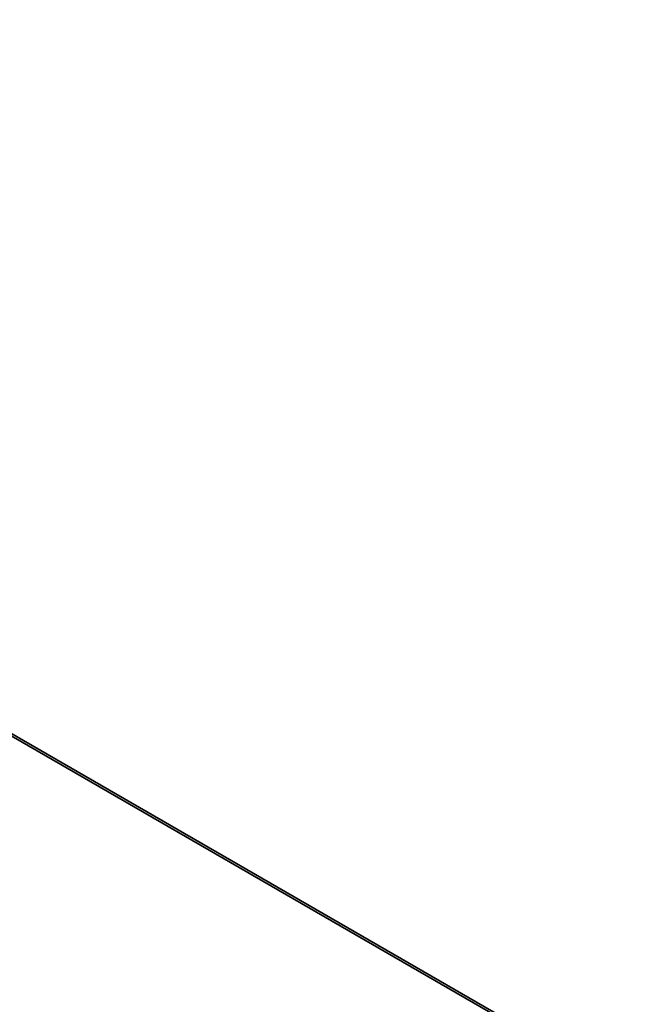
# Model space of a CAD drawing. Header units: inches. Extents: x 390 to 1835, y -266 to 136.
# Tile 66 of 173: x 1517 to 1529, y 1 to 19. Entities that reach past the tile are written whole.
import ezdxf
from ezdxf.enums import TextEntityAlignment as Align

# ---------------------------------------------------------------- set-up
doc = ezdxf.new("R2010")
doc.units = ezdxf.units.IN
doc.header["$LTSCALE"] = 0.95294
doc.header["$MEASUREMENT"] = 0
for name, color, linetype in [('A-FURN-3-PLANES-TABLE-TOP-EDGE', 35, 'Continuous'), ('A-FURN-3-PLANES-TABLE-TOP-SURFACE-BOTTOM', 49, 'Continuous'), ('A-FURN-3-PLANES-TABLE-TOP-SURFACE-TOP', 33, 'Continuous'), ('A-FURN-HAWORTH-ATT', 251, 'Continuous')]:
    doc.layers.add(name, color=color, linetype=linetype)

# ---------------------------------------------------------------- blocks, each defined once
blk = doc.blocks.new('TARA-2460-JNC4-FLAT-3D-3')
at = {"layer": 'A-FURN-3-PLANES-TABLE-TOP-EDGE'}
for points in [[(59.68, 0, 28.96), (59.68, 0, 27.79), (0, 0, 27.79), (0, 0, 28.96)], [(0.04, -0.04, 27.75), (0, 0, 27.79), (59.68, 0, 27.79), (59.64, -0.04, 27.75)], [(59.64, -0.04, 29), (59.68, 0, 28.96), (0, 0, 28.96), (0.04, -0.04, 29)]]:
    blk.add_3dface(points, dxfattribs=at)
at = {"layer": 'A-FURN-3-PLANES-TABLE-TOP-SURFACE-BOTTOM'}
blk.add_3dface([(0.04, -0.04, 27.75), (59.64, -0.04, 27.75), (59.64, -23.562, 27.75), (0.04, -23.562, 27.75)], dxfattribs=at)
at = {"layer": 'A-FURN-3-PLANES-TABLE-TOP-SURFACE-TOP'}
blk.add_3dface([(0.04, -23.562, 29), (59.64, -23.562, 29), (59.64, -0.04, 29), (0.04, -0.04, 29)], dxfattribs=at)
at = {"layer": 'A-FURN-HAWORTH-ATT', "flags": 1}
for tag, p in [('HAWMC', (0, 0)), ('HAWPN', (0, -0.167)), ('HAWSN', (0, -0.333))]:
    blk.add_attdef(tag, text='', height=0.1, dxfattribs=at).set_placement(p, align=Align.TOP_CENTER)

msp = doc.modelspace()

# ---------------------------------------------------------------- block references
at = {"rotation": 329.9999999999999}
msp.add_blockref('TARA-2460-JNC4-FLAT-3D-3', (1476.916, 29.14), dxfattribs=at)

doc.saveas('drawing.dxf')
